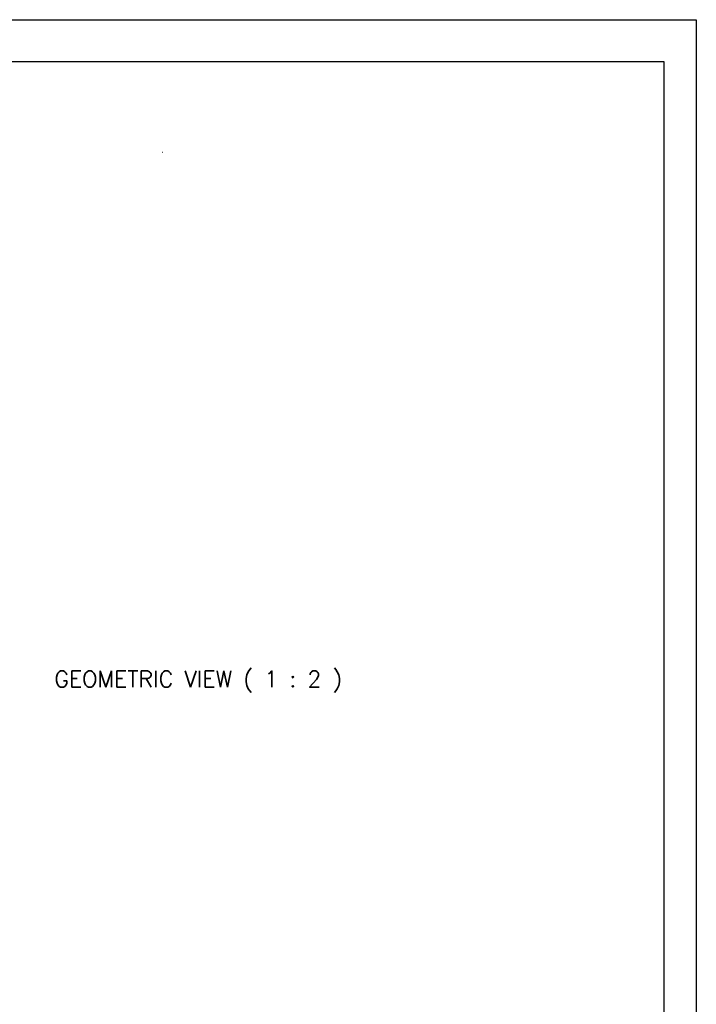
# Model space of a CAD drawing. Header units: millimetres. Extents: x 0 to 3370, y -35 to 2376.
# Tile 14 of 14: x 2780 to 3364, y 1527 to 2376. Entities that reach past the tile are written whole.
import ezdxf

# ---------------------------------------------------------------- set-up
doc = ezdxf.new("R2010")
doc.units = ezdxf.units.MM
doc.layers.add('ATA-TEXT', color=7, linetype='Continuous')
doc.styles.get("Standard").update_dxf_attribs({"font": 'simplex.shx'})

# ---------------------------------------------------------------- blocks, each defined once
blk = doc.blocks.new('ata-Border-A1-002')
at = {"color": 253, "ltscale": 0.5}
for p, q in [((0, 594), (841, 594)), ((841, 594), (841, 0))]:
    blk.add_line(p, q, dxfattribs=at)
for p, q in [((7, 585), (834, 585)), ((834, 585), (834, 9))]:
    blk.add_line(p, q)

msp = doc.modelspace()

# ---------------------------------------------------------------- linework, layer by layer
msp.add_arc((2903.1511758, 2261.1307127), 0.25, 60, 120)
for major_axis, start_param, end_param in [((-0.125, 0.2165064), 5.4977871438, 6.2831853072), ((0.125, 0.2165064), 0, 0.7853981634)]:
    msp.add_ellipse((2903.1511758, 2261.1307127), major_axis=major_axis, ratio=0.5773502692, start_param=start_param, end_param=end_param)

# ---------------------------------------------------------------- block references
at = {"xscale": 4, "yscale": 4, "zscale": 4}
msp.add_blockref('ata-Border-A1-002', (0, 0), dxfattribs=at)

# ---------------------------------------------------------------- texts
at = {"layer": 'ATA-TEXT', "insert": (2809.9716885, 1795.5075837), "char_height": 14, "attachment_point": 7}
msp.add_mtext('GEOMETRIC VIEW ( 1 : 2 )', dxfattribs=at)

doc.saveas('drawing.dxf')
